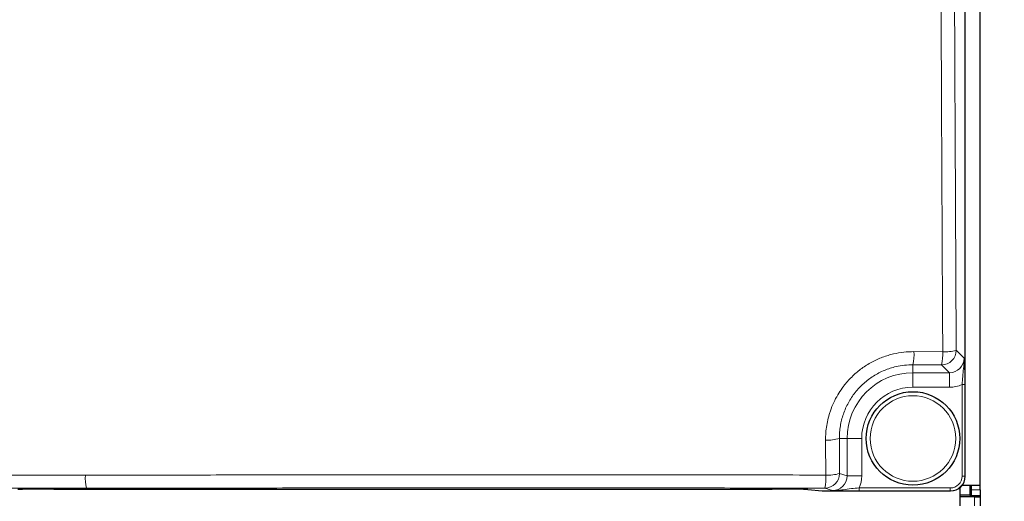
# Paper-space layout 'Blatt3' of a CAD drawing. Header units: millimetres. Extents: x 5 to 418, y 2 to 292.
# Tile 9 of 73: x 97 to 125, y 129 to 143. Entities that reach past the tile are written whole.
import ezdxf

# ---------------------------------------------------------------- set-up
doc = ezdxf.new("R2010")
doc.units = ezdxf.units.MM
doc.layers.add('SLD-0', color=7, linetype='Continuous')
doc.styles.add('SLDTEXTSTYLE0', font='TXT', dxfattribs={"width": 0.605})
doc.dimstyles.new('SLDDIMSTYLE2', dxfattribs={"dimtxt": 3.5, "dimasz": 3.302, "dimexe": 0, "dimexo": 0.0625, "dimgap": 0.875, "dimtad": 1, "dimdec": 1, "dimlfac": 6, "dimrnd": 1e-09, "dimzin": 12, "dimdsep": 46, "dimtxsty": 'SLDTEXTSTYLE0', "dimsah": 1, "dimcen": 0.09, "dimadec": 0, "dimazin": 3, "dimtfac": 1, "dimtofl": 0, "dimtmove": 0, "dimatfit": 3, "dimfxl": 1, "dimfrac": 2, "dimtolj": 1, "dimtzin": 12, "dimarcsym": 0})

# ---------------------------------------------------------------- blocks, each defined once
blk = doc.blocks.new('_D_22')
at = {"layer": 'SLD-0', "color": 7}
for p, q in [((128.84, 248.16), (145.317, 248.16)), ((144.317, 94.273), (144.317, 248.16)), ((115.48, 94.273), (145.317, 94.273))]:
    blk.add_line(p, q, dxfattribs=at)
for centre, start, end in [((141.631, 171.86), 63.4349, 116.5651), ((141.631, 170.572), 243.4349, 296.5651)]:
    blk.add_arc(centre, 6.006, start, end, dxfattribs=at)
for points in [[(144.317, 248.16), (143.809, 244.858), (144.825, 244.858)], [(144.317, 94.273), (144.825, 97.575), (143.809, 97.575)]]:
    blk.add_solid(points, dxfattribs=at)
at = {"layer": 'SLD-0', "color": 7, "insert": (139.805, 165.201), "char_height": 3.5, "attachment_point": 1, "rotation": 90, "style": 'SLDTEXTSTYLE0'}
blk.add_mtext('923,3', dxfattribs=at)

psp = doc.layouts.new('Blatt3')

# ---------------------------------------------------------------- linework, layer by layer
at = {"color": 7, "linetype": 'Continuous', "lineweight": 25}
for p, q in [((124.0793, 129.488), (124.0793, 215.3149)), ((124.5065, 129.2348), (124.5065, 145.1514)), ((124.0793, 129.488), (124.0793, 129.488)), ((98.1, 129.1269), (118.5796, 129.1269)), ((119.594, 129.1121), (120.0018, 129.0717)), ((119.5973, 129.112), (119.594, 129.1121)), ((123.9232, 129.1631), (123.9232, 128.6514)), ((123.9933, 129.2348), (124.5065, 129.2348)), ((124.2232, 128.9598), (124.2232, 129.2348)), ((124.2565, 129.1014), (124.2565, 129.2348)), ((124.2565, 128.9348), (124.2565, 129.1014)), ((124.5065, 129.1014), (124.5065, 129.2348)), ((124.5065, 129.1014), (124.5065, 128.9348)), ((120.0051, 129.0716), (123.6625, 129.0716)), ((123.9232, 128.9598), (124.2232, 128.9598)), ((124.3398, 128.9014), (123.9232, 128.9014)), ((124.2232, 128.9598), (124.2232, 128.9014)), ((124.5065, 128.9348), (124.2565, 128.9348)), ((124.2565, 128.9348), (124.2565, 128.9014)), ((124.3398, 128.9014), (124.5065, 128.9014)), ((124.5065, 128.9348), (124.5065, 128.9014)), ((124.5065, 128.9014), (124.5065, 128.6514))]:
    psp.add_line(p, q, dxfattribs=at)
at = {"color": 7, "linetype": 'Continuous', "lineweight": 18}
for p, q in [((124.0793, 129.488), (124.0793, 215.3149)), ((122.6189, 133.045), (123.4389, 133.0419)), ((123.8239, 133.0834), (124.0473, 132.86)), ((123.4078, 132.6673), (122.5898, 132.6704)), ((122.5898, 132.6704), (122.5898, 132.4439)), ((123.6312, 132.4439), (123.4078, 132.6673)), ((122.5898, 132.4439), (123.6312, 132.4439)), ((122.5898, 132.4439), (122.5898, 132.0279)), ((123.6312, 132.4439), (123.6312, 132.0279)), ((123.6312, 132.0279), (122.5898, 132.0279)), ((124.0721, 132.1085), (123.9889, 132.1085)), ((123.9889, 129.4903), (123.9889, 132.1085)), ((124.0721, 132.1085), (124.0721, 129.4903)), ((120.4928, 130.5681), (120.4984, 129.5704)), ((120.4928, 130.5681), (120.714, 130.5681)), ((120.714, 129.4986), (120.714, 130.5681)), ((120.714, 130.5681), (121.1301, 130.5681)), ((121.1301, 130.5681), (121.1301, 129.4986)), ((120.4984, 129.5704), (120.714, 129.4986)), ((120.714, 129.4986), (121.1301, 129.4986)), ((124.0721, 129.4903), (123.9889, 129.4903)), ((124.0721, 129.4903), (124.0793, 129.488)), ((119.5973, 129.112), (120.0051, 129.0716)), ((120.2963, 129.0825), (120.0823, 129.1538)), ((121.0568, 129.0739), (121.0568, 129.1572)), ((121.0568, 129.1572), (123.6554, 129.1572)), ((123.6554, 129.0739), (123.6554, 129.1572)), ((124.2565, 129.1014), (124.5065, 129.1014)), ((120.0051, 129.0716), (120.0018, 129.0717)), ((123.6554, 129.0739), (121.0568, 129.0739)), ((123.6625, 129.0716), (123.6554, 129.0739)), ((124.3398, 128.6514), (124.3398, 128.9014))]:
    psp.add_line(p, q, dxfattribs=at)
at = {"color": 7, "linetype": 'Continuous', "lineweight": 25}
psp.add_circle((122.5898, 130.5681), 1.3333, dxfattribs=at)
at = {"color": 7, "linetype": 'Continuous', "lineweight": 18}
psp.add_circle((122.5898, 130.5681), 1.2195, dxfattribs=at)
for centre, radius, start, end in [((121.1399, 132.9713), 1.4809, 348.27773, 2.85154), ((123.4065, 133.0847), 0.4174, 270.1836, 359.8164), ((122.0538, 132.9683), 1.3871, 347.46849, 3.0406), ((123.5159, 134.1328), 1.0937, 265.96218, 286.35612), ((122.5898, 130.5681), 1.8759, 90, 180), ((122.5898, 130.5681), 1.4598, 90, 180), ((120.1797, 131.5963), 1.0748, 265.72191, 286.93935), ((100.3272, 129.4413), 1.3273, 176.4728, 192.64469), ((120.0816, 129.5706), 0.4168, 270.09622, 359.97363), ((118.3908, 129.444), 1.7162, 350.26371, 2.73596), ((120.1852, 130.5797), 1.0567, 265.6515, 287.24077)]:
    psp.add_arc(centre, radius, start, end, dxfattribs=at)
at = {"color": 7, "linetype": 'Continuous', "lineweight": 25}
psp.add_arc((120.0051, 129.1049), 0.0333, 264.34656, 270, dxfattribs=at)
at = {"color": 7, "linetype": 'Continuous', "lineweight": 18}
for centre, major_axis, ratio, start_param, end_param in [((123.6289, 132.8623), (0.297, -0.297), 0.9918461, 5.4991567, 7.0672139), ((123.6289, 132.8623), (0.5909, -0.5909), 0.9972647, 5.4991567, 5.9424634), ((120.2956, 129.4994), (0.3971, -0.1323), 0.9954497, 5.0343527, 6.6042357), ((120.2956, 129.4994), (0.7918, -0.2637), 0.9984779, 6.182178, 6.6042357), ((123.6551, 129.4906), (-0.3167, 0.1055), 0.9984779, 1.8927601, 3.462643), ((123.6551, 129.4906), (0.3957, -0.1318), 0.9990857, 5.0343527, 6.6042357)]:
    psp.add_ellipse(centre, major_axis=major_axis, ratio=ratio, start_param=start_param, end_param=end_param, dxfattribs=at)
at = {"color": 7, "linetype": 'Continuous', "lineweight": 25}
for centre, major_axis, ratio, start_param, end_param in [((123.6621, 129.4883), (0.3958, -0.1318), 0.9987209, 5.0343527, 6.6042357), ((98.1, 129.1088), (1.0333, 0), 0.0174551, 1.5707963, 2.9670597), ((118.5796, 129.1088), (1.0333, 0), 0.0174551, 0.1745329, 1.5707963)]:
    psp.add_ellipse(centre, major_axis=major_axis, ratio=ratio, start_param=start_param, end_param=end_param, dxfattribs=at)
at = {"color": 7, "linetype": 'Continuous', "lineweight": 18}
for points, knots in [([(123.4389, 133.0419), (123.4298, 134.8243), (123.4037, 139.9237), (123.3686, 148.3543), (123.336, 158.3342), (123.3229, 164.9955), (123.3163, 168.3261)], [0, 0, 0, 0, 0.15190579, 0.43460374, 0.71730167, 1, 1, 1, 1]), ([(123.7012, 168.3394), (123.7078, 165.0115), (123.7209, 158.3555), (123.7536, 148.3836), (123.7887, 139.9598), (123.8148, 134.8644), (123.8239, 133.0834)], [0, 0, 0, 0, 0.2826981, 0.5653962, 0.8480943, 1, 1, 1, 1]), ([(120.0995, 130.5244), (120.0997, 130.5592), (120.1005, 130.6638), (120.1147, 130.8385), (120.1486, 131.0473), (120.192, 131.2194), (120.2509, 131.4026), (120.3271, 131.5915), (120.4413, 131.8087), (120.5493, 131.9738), (120.6883, 132.1574), (120.8673, 132.3535), (121.0842, 132.5344), (121.3168, 132.6922), (121.5645, 132.8257), (121.8273, 132.9247), (122.0808, 132.9921), (122.3267, 133.0363), (122.5213, 133.0421), (122.6189, 133.045)], [0, 0, 0, 0, 0.02642139, 0.07948806, 0.13297897, 0.18690085, 0.21399139, 0.27894157, 0.34100949, 0.39954362, 0.42809583, 0.51528646, 0.59964434, 0.64098812, 0.72770487, 0.81159518, 0.85270527, 0.9260973, 1, 1, 1, 1]), ([(123.9889, 132.1085), (123.9948, 132.1835), (124.0076, 132.3482), (124.0318, 132.5548), (124.0484, 132.7236), (124.049, 132.8202), (124.0473, 132.8596), (124.0473, 132.86)], [0, 0, 0, 0, 0.2596176, 0.5706466, 0.8241415, 0.9980619, 1, 1, 1, 1]), ([(124.0473, 132.86), (124.0473, 132.8597), (124.0524, 132.7809), (124.0611, 132.6365), (124.0704, 132.3762), (124.0716, 132.1939), (124.0721, 132.1085)], [0, 0, 0, 0, 0.0019896, 0.406331, 0.7221656, 1, 1, 1, 1]), ([(122.5898, 132.6704), (122.5091, 132.6681), (122.3472, 132.6634), (122.1303, 132.6247), (121.9405, 132.5724), (121.7771, 132.5122), (121.6175, 132.4378), (121.4648, 132.3501), (121.3203, 132.2501), (121.1851, 132.1387), (121.0583, 132.015), (120.9047, 131.8372), (120.7738, 131.6399), (120.6692, 131.4287), (120.6044, 131.2635), (120.5541, 131.0947), (120.5185, 130.923), (120.4961, 130.7469), (120.4939, 130.6278), (120.4928, 130.5681)], [0, 0, 0, 0, 0.073324, 0.1471629, 0.199293, 0.2517913, 0.3048612, 0.3587144, 0.4111524, 0.463966, 0.5173606, 0.5715504, 0.6770047, 0.73114, 0.7856791, 0.8383103, 0.8913081, 0.9454564, 1, 1, 1, 1]), ([(120.1051, 129.526), (120.1035, 129.8021), (120.1016, 130.135), (120.0998, 130.4678), (120.0995, 130.5244)], [0, 0, 0, 0, 0.82986398, 1, 1, 1, 1]), ([(73.9299, 129.5185), (74.9559, 129.5177), (77.008, 129.516), (80.0895, 129.5144), (83.173, 129.5136), (85.985, 129.5137), (88.524, 129.5143), (91.4044, 129.5157), (94.8989, 129.5181), (97.6344, 129.5213), (99.0024, 129.5229)], [0, 0, 0, 0, 0.1228143, 0.245657, 0.3685852, 0.491542, 0.5818703, 0.6722099, 0.8360712, 1, 1, 1, 1]), ([(99.0024, 129.5229), (99.907, 129.524), (101.7164, 129.526), (104.4347, 129.5282), (107.1557, 129.5297), (109.6743, 129.5303), (111.9889, 129.5303), (114.3971, 129.5298), (117.1033, 129.5285), (119.1044, 129.5268), (120.1051, 129.526)], [0, 0, 0, 0, 0.128796, 0.2576263, 0.3865601, 0.5155285, 0.6154427, 0.715373, 0.8576633, 1, 1, 1, 1]), ([(99.0321, 129.1507), (97.9699, 129.1495), (95.8452, 129.147), (92.6535, 129.1443), (89.4587, 129.1425), (86.2982, 129.1416), (83.1735, 129.1415), (80.0849, 129.1423), (76.9959, 129.1438), (74.9376, 129.1455), (73.9084, 129.1464)], [0, 0, 0, 0, 0.1270359, 0.2541032, 0.3812652, 0.5084587, 0.6312728, 0.7541154, 0.8770434, 1, 1, 1, 1]), ([(120.0823, 129.1538), (119.2334, 129.1545), (117.5355, 129.156), (114.9858, 129.1574), (112.4342, 129.1582), (109.828, 129.1582), (107.1683, 129.1576), (104.4552, 129.1561), (101.7425, 129.1539), (99.9356, 129.1518), (99.0321, 129.1507)], [0, 0, 0, 0, 0.1210462, 0.2421211, 0.3632819, 0.4844713, 0.6132672, 0.7420976, 0.8710315, 1, 1, 1, 1]), ([(120.2963, 129.0825), (120.2968, 129.0825), (120.3424, 129.0819), (120.4437, 129.0862), (120.6156, 129.1093), (120.8183, 129.138), (120.9821, 129.1512), (121.0568, 129.1572)], [0, 0, 0, 0, 0.0019024, 0.1998424, 0.4430821, 0.7457766, 1, 1, 1, 1]), ([(121.0568, 129.0739), (120.9714, 129.0741), (120.7896, 129.0745), (120.5256, 129.0777), (120.3795, 129.0807), (120.2967, 129.0825), (120.2963, 129.0825)], [0, 0, 0, 0, 0.2728474, 0.58084046, 0.99804752, 1, 1, 1, 1])]:
    psp.add_open_spline(points, degree=3, knots=knots, dxfattribs=at)

# ---------------------------------------------------------------- dimensions: what is measured, and where the dimension line sits
at = {"layer": 'SLD-0', "color": 7}
dim = psp.add_linear_dim(base=(144.3165, 248.1598), p1=(115.4796, 94.2725), p2=(128.8398, 248.1598), angle=90, text='(<>)', dimstyle='SLDDIMSTYLE2', dxfattribs=at)
dim.commit()
dim.dimension.update_dxf_attribs({"geometry": '_D_22', "text_midpoint": (144.3165, 171.2161), "dimtype": 160})

doc.saveas('drawing.dxf')
